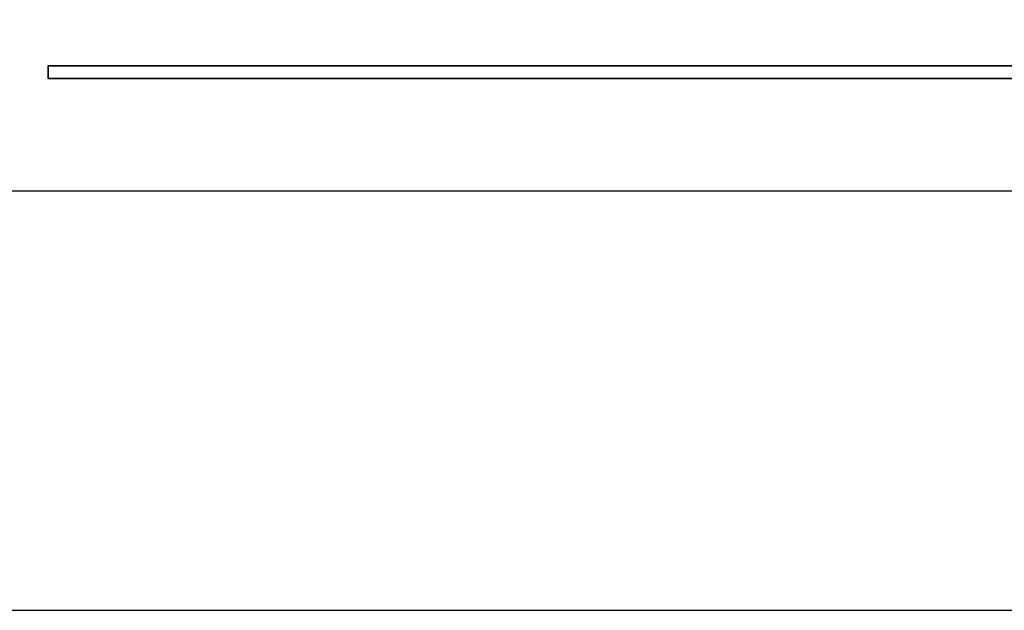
# Model space of a CAD drawing. Header units: millimetres. Extents: x 953 to 1193, y 90 to 173.
# Tile 20 of 42: x 1126.52 to 1128.98, y 108.15 to 109.63. Entities that reach past the tile are written whole.
import ezdxf

# ---------------------------------------------------------------- set-up
doc = ezdxf.new("R2010")
doc.units = ezdxf.units.MM
doc.header["$LTSCALE"] = 0.1
for name, color, linetype in [('DIM', 4, 'CONTINUOUS'), ('layer 1', 7, 'CONTINUOUS'), ('OUT', 3, 'CONTINUOUS')]:
    doc.layers.add(name, color=color, linetype=linetype)

# ---------------------------------------------------------------- blocks, each defined once
blk = doc.blocks.new('TBI MOTION logo(完整正式版)')
at = {"layer": 'layer 1', "color": 22, "lineweight": 35}
blk.add_open_spline([(75.90875, -9.47875), (75.90875, -9.47875), (75.90875, -12.28625), (75.90875, -12.28625), (75.90875, -12.28625), (75.90875, -12.28625), (75.90875, -12.47875), (75.90875, -12.47875), (75.90875, -12.47875), (75.90875, -12.47875), (75.71625, -12.47875), (75.71625, -12.47875), (75.71625, -12.47875), (75.71625, -12.47875), (-88.32875, -12.47875), (-88.32875, -12.47875), (-88.32875, -12.47875), (-88.32875, -12.47875), (-88.32875, -13.29375), (-88.32875, -13.29375), (-88.32875, -13.29375), (-88.32875, -13.29375), (82.89125, -13.29375), (82.89125, -13.29375), (82.89125, -13.29375), (82.89125, -13.29375), (75.90875, -9.47875), (75.90875, -9.47875)], degree=3, knots=[0, 0, 0, 0, 0.14285714, 0.14285714, 0.14285714, 0.14285715, 0.28571429, 0.28571429, 0.28571429, 0.2857143, 0.42857143, 0.42857143, 0.42857143, 0.42857144, 0.57142857, 0.57142857, 0.57142857, 0.57142858, 0.71428571, 0.71428571, 0.71428571, 0.71428572, 0.85714286, 0.85714286, 0.85714286, 0.85714287, 1, 1, 1, 1], dxfattribs=at)

msp = doc.modelspace()

# ---------------------------------------------------------------- linework, layer by layer
at = {"layer": 'OUT', "color": 7}
for p, q in [((1123.6439, 109.2001), (1133.7476, 109.2001)), ((1123.6439, 108.1501), (1146.5439, 108.1501))]:
    msp.add_line(p, q, dxfattribs=at)

# ---------------------------------------------------------------- block references
at = {"layer": 'DIM', "color": 7, "xscale": 0.0385559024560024, "yscale": 0.0385559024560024, "zscale": 0.0385559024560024}
msp.add_blockref('TBI MOTION logo(完整正式版)', (1129.9956, 109.9935), dxfattribs=at)

doc.saveas('drawing.dxf')
